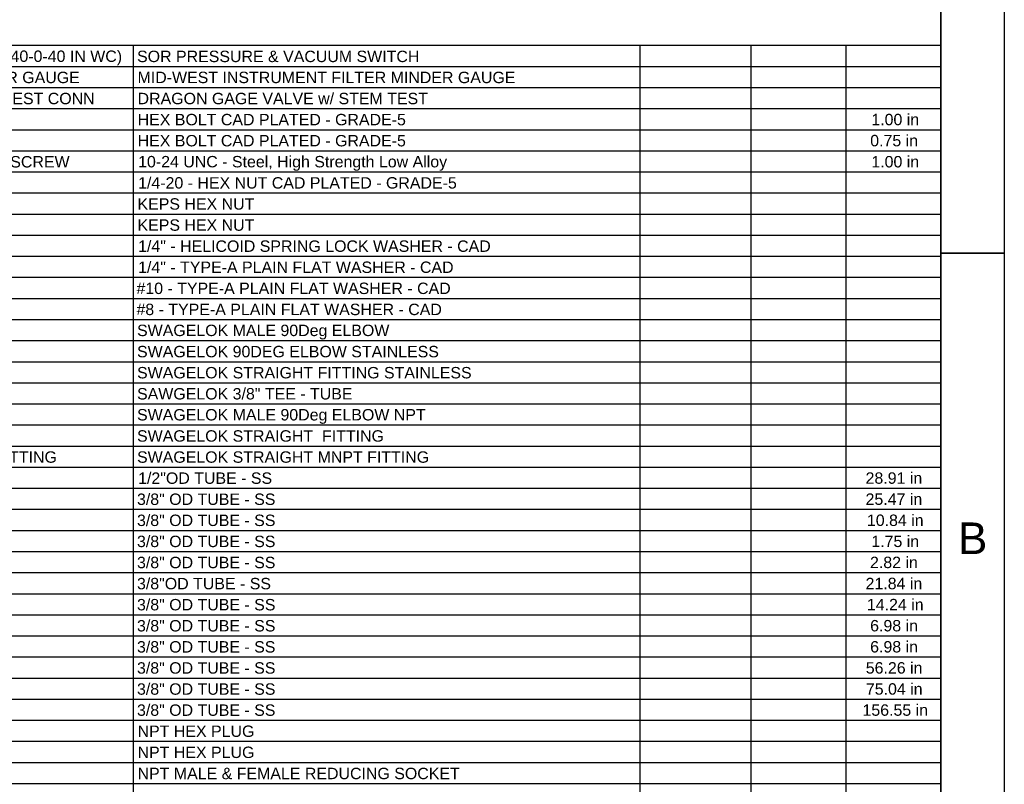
# Paper-space layout 'SHEET_1' of a CAD drawing. Header units: inches. Extents: x 3 to 360, y 8 to 227.
# Tile 97 of 98: x 277 to 360, y 73 to 137. Entities that reach past the tile are written whole.
import ezdxf
from ezdxf.enums import TextEntityAlignment as Align

# ---------------------------------------------------------------- set-up
doc = ezdxf.new("R2010")
doc.units = ezdxf.units.IN
doc.header["$LTSCALE"] = 10.66666666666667
doc.header["$MEASUREMENT"] = 0
doc.layers.get('0').update_dxf_attribs({"lineweight": 25})
doc.layers.get('DEFPOINTS').update_dxf_attribs({"lineweight": 25})
doc.layers.add('BORDER', color=7, linetype='Continuous', lineweight=25)
doc.layers.add('BORDER_TEXT', color=7, linetype='Continuous', lineweight=25)
doc.styles.add('DEFAULT-ANSIByLayer-SMALL', font='arial.ttf')
doc.styles.add('Text Style153', font='arial.ttf')

# ---------------------------------------------------------------- blocks, each defined once
blk = doc.blocks.new('Borders ProEnergy ANSI-D')
at = {"layer": 'BORDER', "lineweight": 35}
for p, q in [((33.25, 20.75), (33.25, 1.249999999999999)), ((33.25, 11), (33.75, 11))]:
    blk.add_line(p, q, dxfattribs=at)
at = {"layer": 'DEFPOINTS'}
blk.add_line((33.75, 21.25), (33.75, 0.7500000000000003), dxfattribs=at)
at = {"layer": 'BORDER_TEXT', "style": 'Text Style153'}
blk.add_text('B', height=0.2499999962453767, dxfattribs=at).set_placement((33.5, 8.624999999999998), align=Align.CENTER)
blk = doc.blocks.new('Parts List')
for p, q in [((33.24999999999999, 12.63866611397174), (19.62499999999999, 12.63866611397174)), ((26.87499999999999, 12.63866611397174), (26.87499999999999, 3.98177591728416)), ((30.87499999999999, 12.63866611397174), (30.87499999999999, 3.98177591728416)), ((31.74999999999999, 12.63866611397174), (31.74999999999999, 3.98177591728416)), ((32.49999999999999, 12.63866611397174), (32.49999999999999, 3.98177591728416)), ((33.24999999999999, 12.63866611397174), (33.24999999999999, 3.98177591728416)), ((33.24999999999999, 12.47218745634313), (19.62499999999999, 12.47218745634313)), ((33.24999999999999, 12.30570879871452), (19.62499999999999, 12.30570879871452)), ((33.24999999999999, 12.13923014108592), (19.62499999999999, 12.13923014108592)), ((33.24999999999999, 11.97275148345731), (19.62499999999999, 11.97275148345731)), ((33.24999999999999, 11.8062728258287), (19.62499999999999, 11.8062728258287)), ((33.24999999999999, 11.6397941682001), (19.62499999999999, 11.6397941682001)), ((33.24999999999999, 11.47331551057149), (19.62499999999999, 11.47331551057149)), ((33.24999999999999, 11.30683685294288), (19.62499999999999, 11.30683685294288)), ((33.24999999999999, 11.14035819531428), (19.62499999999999, 11.14035819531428)), ((33.24999999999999, 10.97387953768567), (19.62499999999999, 10.97387953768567)), ((33.24999999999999, 10.80740088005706), (19.62499999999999, 10.80740088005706)), ((33.24999999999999, 10.64092222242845), (19.62499999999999, 10.64092222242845)), ((33.24999999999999, 10.47444356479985), (19.62499999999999, 10.47444356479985)), ((33.24999999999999, 10.30796490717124), (19.62499999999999, 10.30796490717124)), ((33.24999999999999, 10.14148624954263), (19.62499999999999, 10.14148624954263)), ((33.24999999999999, 9.975007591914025), (19.62499999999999, 9.975007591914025)), ((33.24999999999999, 9.808528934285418), (19.62499999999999, 9.808528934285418)), ((33.24999999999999, 9.64205027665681), (19.62499999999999, 9.64205027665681)), ((33.24999999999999, 9.475571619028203), (19.62499999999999, 9.475571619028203)), ((33.24999999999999, 9.309092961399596), (19.62499999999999, 9.309092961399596)), ((33.24999999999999, 9.14261430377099), (19.62499999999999, 9.14261430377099)), ((33.24999999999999, 8.976135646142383), (19.62499999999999, 8.976135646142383)), ((33.24999999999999, 8.809656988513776), (19.62499999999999, 8.809656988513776)), ((33.24999999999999, 8.643178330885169), (19.62499999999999, 8.643178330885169)), ((33.24999999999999, 8.476699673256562), (19.62499999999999, 8.476699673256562)), ((33.24999999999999, 8.310221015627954), (19.62499999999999, 8.310221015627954)), ((33.24999999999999, 8.143742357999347), (19.62499999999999, 8.143742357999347)), ((33.24999999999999, 7.97726370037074), (19.62499999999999, 7.97726370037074)), ((33.24999999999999, 7.810785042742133), (19.62499999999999, 7.810785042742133)), ((33.24999999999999, 7.644306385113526), (19.62499999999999, 7.644306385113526)), ((33.24999999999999, 7.477827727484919), (19.62499999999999, 7.477827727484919)), ((33.24999999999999, 7.311349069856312), (19.62499999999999, 7.311349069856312)), ((33.24999999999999, 7.144870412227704), (19.62499999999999, 7.144870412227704)), ((33.24999999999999, 6.978391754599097), (19.62499999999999, 6.978391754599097)), ((33.24999999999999, 6.81191309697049), (19.62499999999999, 6.81191309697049))]:
    blk.add_line(p, q)
at = {"char_height": 0.0899999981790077, "attachment_point": 7, "style": 'DEFAULT-ANSIByLayer-SMALL'}
for s, insert in [('PRESSURE & VACUUM SWITCH (40-0-40 IN WC)', (23.91015202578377, 12.48315925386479)), ('SOR PRESSURE & VACUUM SWITCH', (26.90590401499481, 12.5075799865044)), ('4-1/2" MODEL-120 FILTER MINDER GAUGE', (23.90165600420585, 12.3416501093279)), ('MID-WEST INSTRUMENT FILTER MINDER GAUGE', (26.90979202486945, 12.3416501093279)), ('1/4"FNPT GAGE VALVE w/STEM TEST CONN', (23.91432803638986, 12.1751714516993)), ('DRAGON GAGE VALVE w/ STEM TEST', (26.91015202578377, 12.1751714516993)), ('HEX BOLT CAD PLATED - GRADE-5', (26.91065602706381, 12.00869279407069)), ('1.00 in', (32.70065043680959, 12.00931017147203)), ('0.75 in', (32.69179441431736, 11.84283151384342)), ('HEX BOLT CAD PLATED - GRADE-5', (26.91065602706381, 11.84221413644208)), ('10-24  x 1 in PHILLIPS PAN HEAD SCREW', (23.91432803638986, 11.67573547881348)), ('10-24 UNC - Steel, High Strength Low Alloy', (26.91432803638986, 11.65083456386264)), ('1.00 in', (32.70065043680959, 11.67635285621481)), ('1/4-20 - HEX NUT CAD PLATED - GRADE-5', (26.91432803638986, 11.50925682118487)), ('KEPS HEX NUT', (26.90964802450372, 11.34277816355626)), ('KEPS HEX NUT', (26.90964802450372, 11.17629950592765)), ('1/4" - HELICOID SPRING LOCK WASHER - CAD', (26.91432803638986, 11.00982084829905)), ('1/4" - TYPE-A PLAIN FLAT WASHER - CAD', (26.91432803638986, 10.84334219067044)), ('#10 - TYPE-A PLAIN FLAT WASHER - CAD', (26.9013680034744, 10.67686353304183)), ('#8 - TYPE-A PLAIN FLAT WASHER - CAD', (26.9013680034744, 10.51038487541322)), ('SWAGELOK MALE 90Deg ELBOW', (26.90590401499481, 10.31900530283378)), ('SWAGELOK 90DEG ELBOW STAINLESS', (26.90590401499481, 10.17742756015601)), ('SWAGELOK STRAIGHT FITTING STAINLESS', (26.90590401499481, 10.0109489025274)), ('SAWGELOK 3/8" TEE - TUBE', (26.90590401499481, 9.844470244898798)), ('SWAGELOK MALE 90Deg ELBOW NPT', (26.90590401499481, 9.653090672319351)), ('SWAGELOK STRAIGHT  FITTING', (26.90590401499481, 9.511512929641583)), ('3/8TUBE x 1/4MNPT STRAIGHT FITTING', (23.90554401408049, 9.345034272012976)), ('SWAGELOK STRAIGHT MNPT FITTING', (26.90590401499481, 9.345034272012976)), ('1/2"OD TUBE - SS', (26.91432803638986, 9.178555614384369)), ('28.91 in', (32.65518794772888, 9.179172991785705)), ('3/8" OD TUBE - SS', (26.90554401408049, 9.012076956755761)), ('25.47 in', (32.65518794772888, 9.012694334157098)), ('3/8" OD TUBE - SS', (26.90554401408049, 8.845598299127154)), ('10.84 in', (32.66569997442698, 8.846215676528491)), ('3/8" OD TUBE - SS', (26.90554401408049, 8.679119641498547)), ('1.75 in', (32.70065043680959, 8.679737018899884)), ('3/8" OD TUBE - SS', (26.90554401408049, 8.51264098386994)), ('2.82 in', (32.69013841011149, 8.513258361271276)), ('3/8"OD TUBE - SS', (26.90554401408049, 8.346162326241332)), ('21.84 in', (32.65518794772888, 8.34677970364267)), ('3/8" OD TUBE - SS', (26.90554401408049, 8.179683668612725)), ('14.24 in', (32.66569997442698, 8.181810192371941)), ('3/8" OD TUBE - SS', (26.90554401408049, 8.013205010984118)), ('6.98 in', (32.69129041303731, 8.013822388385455)), ('3/8" OD TUBE - SS', (26.90554401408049, 7.846726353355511)), ('6.98 in', (32.69129041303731, 7.847343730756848)), ('3/8" OD TUBE - SS', (26.90554401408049, 7.680247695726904)), ('56.26 in', (32.65684395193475, 7.680865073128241)), ('3/8" OD TUBE - SS', (26.90554401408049, 7.513769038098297)), ('75.04 in', (32.65763595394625, 7.514386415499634)), ('3/8" OD TUBE - SS', (26.90554401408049, 7.347290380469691)), ('156.55 in', (32.63074952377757, 7.347907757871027)), ('NPT HEX PLUG', (26.9100800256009, 7.180811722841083)), ('NPT HEX PLUG', (26.9100800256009, 7.014333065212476)), ('NPT MALE & FEMALE REDUCING SOCKET ', (26.9100800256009, 6.847305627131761))]:
    blk.add_mtext(s, dxfattribs=dict(at, insert=insert))

psp = doc.layouts.new('SHEET_1')

# ---------------------------------------------------------------- block references
at = {"xscale": 10.66666666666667, "yscale": 10.66666666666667, "zscale": 10.66666666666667}
for name in ['Borders ProEnergy ANSI-D', 'Parts List']:
    psp.add_blockref(name, (0, 0), dxfattribs=at)

doc.saveas('drawing.dxf')
